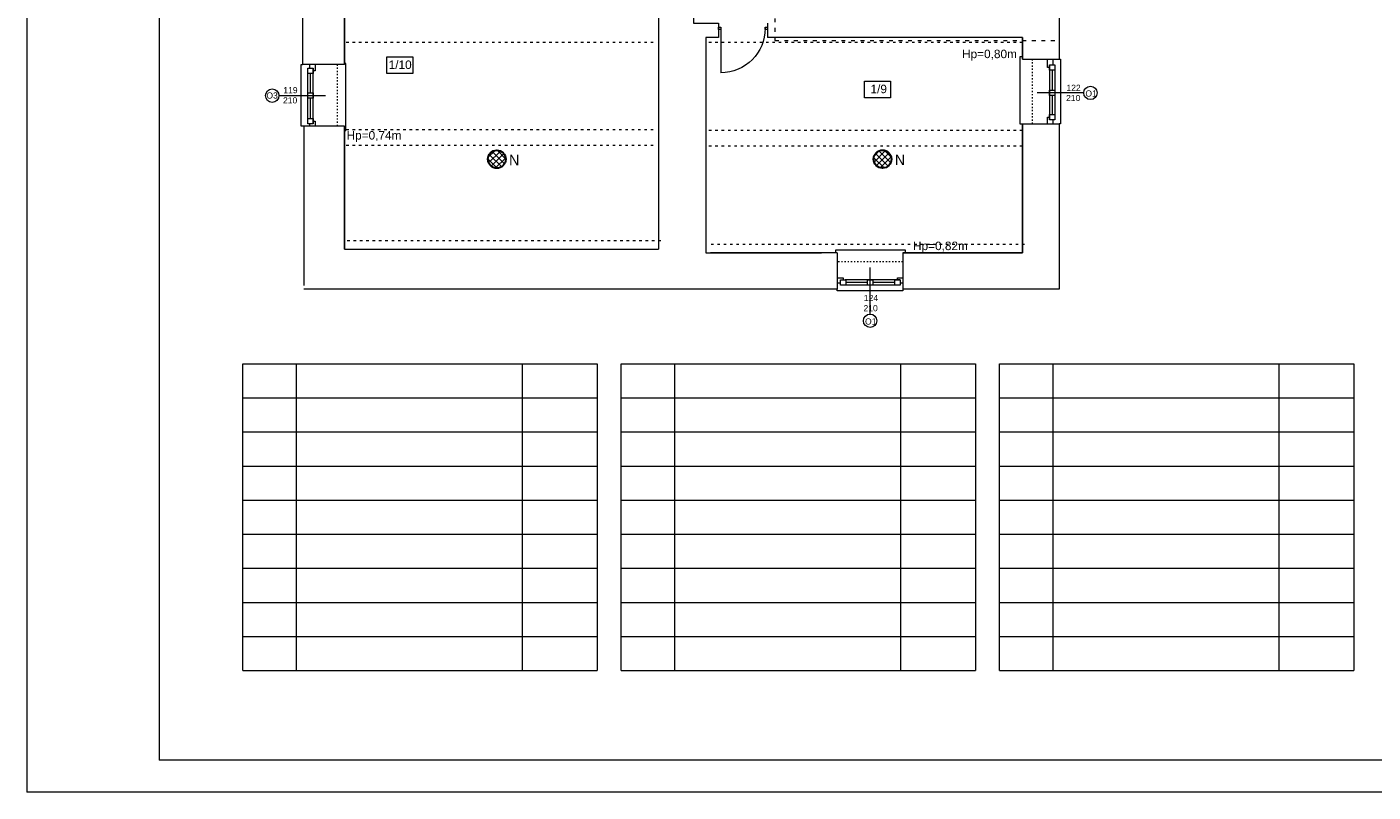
# Model space of a CAD drawing. Header units: centimetres. Extents: x 74448 to 96987, y -37016 to -10817.
# Tile 115 of 174: x 74456 to 77001, y -24042 to -22596. Entities that reach past the tile are written whole.
import ezdxf

# ---------------------------------------------------------------- set-up
doc = ezdxf.new("R2010")
doc.units = ezdxf.units.CM
doc.header["$LTSCALE"] = 0.02
doc.linetypes.add('ACAD_ISO03W100', pattern=[30, 12, -18])
doc.layers.get('0').update_dxf_attribs({"color": 8, "lineweight": 13})
for name, color, linetype, lineweight in [('02_rzuty_podstawowe linie', 8, 'Continuous', 13), ('_AUDIO', 7, 'Continuous', 18), ('_pk_tabelka', 7, 'Continuous', 15), ('LINIE PRZEKROJOWE', 8, 'Continuous', 13), ('OPISY', 8, 'Continuous', 13), ('stolarka', 8, 'Continuous', 13), ('STREFY POZ', 8, 'Continuous', 13), ('WIDOK', 8, 'Continuous', 13)]:
    doc.layers.add(name, color=color, linetype=linetype, lineweight=lineweight)
doc.styles.get("Standard").update_dxf_attribs({"font": 'arial.ttf', "height": 12})
doc.styles.add('Tomasz_W legenda', font='TCM_____.TTF')

# ---------------------------------------------------------------- blocks, each defined once
blk = doc.blocks.new('*U3')
at = {"layer": 'stolarka', "transparency": 33554684}
blk.add_lwpolyline([(5, 0), (5, 95)], dxfattribs=at)
for points in [[(0, 2.5), (0, -2.5), (5, -2.5), (5, 2.5)], [(100, -2.5), (105, -2.5), (105, 2.5), (100, 2.5)]]:
    blk.add_lwpolyline(points, close=True, dxfattribs=at)
blk.add_arc((5, 0), 95, 0, 90, dxfattribs=at)

msp = doc.modelspace()

# ---------------------------------------------------------------- hatches: boundary and pattern name
at = {"layer": '_AUDIO'}
h = msp.add_hatch(dxfattribs=at)
h.set_pattern_fill('ANSI37', color=256, scale=2.5)
h.set_pattern_definition([(45, (-5810.561, -5815.519), (-5.6126601, 5.6126601), []), (135, (-5810.561, -5815.519), (-5.6126601, -5.6126601), [])])
h.paths.add_polyline_path([(75361.1, -22846.1, 1), (75327.1, -22846.1, 1)])
h = msp.add_hatch(dxfattribs=at)
h.set_pattern_fill('ANSI37', color=256, scale=2.5)
h.set_pattern_definition([(45, (-5799.4545, -5812.8625), (-5.6126601, 5.6126601), []), (135, (-5799.4545, -5812.8625), (-5.6126601, -5.6126601), [])])
h.paths.add_polyline_path([(76090.3, -22845.7, 1), (76056.3, -22845.7, 1)])

# ---------------------------------------------------------------- linework, layer by layer
for points in [[(74979, -22783.8), (74974, -22783.8), (74974, -22666.8), (74977, -22666.8)], [(75056.1, -22791.8), (75058.9, -22791.8), (75058.9, -22665.1), (75058.9, -22665), (75056.1, -22665)], [(76338, -22654.6), (76338, -22652.6), (76333, -22652.6), (76333, -22779.3), (76333, -22779.4), (76338, -22779.4)], [(76407, -22656.8), (76410, -22656.8), (76410, -22778.8), (76407, -22778.8)], [(76111.9, -23022.8), (76116.9, -23022.8), (76116.9, -23017.8), (75990.3, -23017.8), (75984.5, -23017.8), (75984.5, -23022.8)], [(76111.9, -23091.8), (76111.9, -23094.8), (75987.9, -23094.8), (75987.9, -23091.8)]]:
    msp.add_lwpolyline(points)
at = {"layer": '02_rzuty_podstawowe linie'}
for points in [[(74863.8, -23812), (74863.8, -23232.6)], [(74863.8, -23232.6), (75534.1, -23232.6)], [(74964.9, -23232.6), (74964.9, -23812)], [(75392.1, -23232.6), (75392.1, -23812)], [(75534.1, -23232.6), (75534.1, -23812)], [(75579.1, -23812), (75579.1, -23232.6)], [(75579.1, -23232.6), (76249.4, -23232.6)], [(75680.2, -23232.6), (75680.2, -23812)], [(76107.4, -23232.6), (76107.4, -23812)], [(76249.4, -23232.6), (76249.4, -23812)], [(76294.4, -23425.8), (76294.4, -23232.6)], [(76294.4, -23232.6), (76964.7, -23232.6)], [(76395.5, -23232.6), (76395.5, -23425.8)], [(76822.7, -23232.6), (76822.7, -23425.8)], [(76964.7, -23232.6), (76964.7, -23425.8)], [(74863.8, -23297), (75534.1, -23297)], [(75579.1, -23297), (76249.4, -23297)], [(76294.4, -23297), (76964.7, -23297)], [(74863.8, -23361.4), (75534.1, -23361.4)], [(75579.1, -23361.4), (76249.4, -23361.4)], [(76294.4, -23361.4), (76964.7, -23361.4)], [(74863.8, -23425.8), (75534.1, -23425.8)], [(75579.1, -23425.8), (76249.4, -23425.8)], [(76294.4, -23425.8), (76964.7, -23425.8)], [(76294.4, -23812), (76294.4, -23425.8)], [(76294.4, -23425.8), (76964.7, -23425.8)], [(76395.5, -23425.8), (76395.5, -23812)], [(76822.7, -23425.8), (76822.7, -23812)], [(76964.7, -23425.8), (76964.7, -23812)], [(74863.8, -23490.1), (75534.1, -23490.1)], [(75579.1, -23490.1), (76249.4, -23490.1)], [(76294.4, -23490.1), (76964.7, -23490.1)], [(74863.8, -23554.5), (75534.1, -23554.5)], [(75579.1, -23554.5), (76249.4, -23554.5)], [(76294.4, -23554.5), (76964.7, -23554.5)], [(74863.8, -23618.9), (75534.1, -23618.9)], [(75579.1, -23618.9), (76249.4, -23618.9)], [(76294.4, -23618.9), (76964.7, -23618.9)], [(74863.8, -23683.3), (75534.1, -23683.3)], [(75579.1, -23683.3), (76249.4, -23683.3)], [(76294.4, -23683.3), (76964.7, -23683.3)], [(74863.8, -23747.7), (75534.1, -23747.7)], [(75579.1, -23747.7), (76249.4, -23747.7)], [(76294.4, -23747.7), (76964.7, -23747.7)], [(74863.8, -23812), (75534.1, -23812)], [(75579.1, -23812), (76249.4, -23812)], [(76294.4, -23812), (76964.7, -23812)]]:
    msp.add_lwpolyline(points, dxfattribs=at)
at = {"layer": '_AUDIO', "lineweight": 30}
for centre in [(75344.1, -22846.1), (76073.3, -22845.7)]:
    msp.add_circle(centre, 17, dxfattribs=at)
at = {"layer": '_pk_tabelka', "color": 7, "ltscale": 3}
for p, q in [((74455.7, -19841.8), (74455.7, -24041.8)), ((74705.7, -19901.8), (74705.7, -23981.8)), ((82805.7, -23981.8), (74705.7, -23981.8)), ((82865.7, -24041.8), (74455.7, -24041.8))]:
    msp.add_line(p, q, dxfattribs=at)
at = {"layer": 'LINIE PRZEKROJOWE'}
for points in [[(75650.1, -22461.8), (75650.1, -23015.8)], [(75716, -22461.8), (75716, -22588.8), (75763, -22588.8), (75763, -22615.8)], [(76407, -22557.8), (76407, -22656.8)], [(74977, -22577.8), (74977, -22666.8)], [(75056.1, -22666.8), (75056.1, -22577.8), (74977, -22577.8)], [(75056.1, -22577.8), (75056.1, -22666.8)], [(75856, -22588.8), (75856, -22615.8)], [(75763, -22615.8), (75739, -22615.8), (75739, -23022.8), (75958, -23022.8)], [(76338, -22656.8), (76338, -22615.8), (75856, -22615.8)], [(76338, -22615.8), (76338, -22656.8), (76407, -22656.8)], [(75056.1, -22666.8), (74977, -22666.8)], [(76338, -22652.1), (76338, -22656.8)], [(76111.9, -23022.8), (76338, -23022.8), (76338, -22778.8)], [(76338, -22778.8), (76338, -23022.8), (76111.9, -23022.8)], [(76407, -22778.8), (76407, -23091.8), (76111.9, -23091.8)], [(76338, -22778.8), (76407, -22778.8)], [(74979, -22783.8), (74979, -23084.9)], [(75056.1, -23015.8), (75056.1, -22783.8), (74979, -22783.8)], [(75056.1, -22783.8), (75056.1, -23015.8), (75650.1, -23015.8)], [(76338, -22815.1), (76338, -22848.1)], [(76407, -22815.1), (76407, -22933.2)], [(75987.9, -23022.8), (75747.9, -23022.8)], [(75987.9, -23022.8), (75987.9, -23091.8)], [(76338, -23022.8), (76111.9, -23022.8), (76111.9, -23091.8)], [(76338, -23022.8), (76111.9, -23022.8)], [(75987.9, -23091.8), (74979, -23091.8)]]:
    msp.add_lwpolyline(points, dxfattribs=at)
at = {"layer": 'OPISY'}
for points in [[(75136, -22652.7), (75185.1, -22652.7), (75185.1, -22684), (75136, -22684)], [(76039.3, -22698.4), (76088.4, -22698.4), (76088.4, -22729.7), (76039.3, -22729.7)]]:
    msp.add_lwpolyline(points, close=True, dxfattribs=at)
for points in [[(74932.2, -22725.8), (75020.3, -22725.8)], [(76453.7, -22720.6), (76365.6, -22720.6)], [(76049.9, -23138.6), (76049.9, -23050.5)]]:
    msp.add_lwpolyline(points, dxfattribs=at)
for centre in [(74919.5, -22725.8), (76466.4, -22720.6), (76049.9, -23151.3)]:
    msp.add_circle(centre, 12.7, dxfattribs=at)
at = {"layer": 'stolarka'}
for points in [[(74987, -22683.8), (74987, -22673.8), (74997, -22673.8), (74997, -22683.8)], [(76399, -22667.6), (76399, -22677.6), (76389, -22677.6), (76389, -22667.6)], [(74987, -22730.8), (74987, -22720.8), (74997, -22720.8), (74997, -22730.8)], [(76399, -22715.6), (76399, -22725.6), (76389, -22725.6), (76389, -22715.6)], [(74987, -22778.8), (74987, -22768.8), (74997, -22768.8), (74997, -22778.8)], [(76399, -22761.6), (76399, -22771.6), (76389, -22771.6), (76389, -22761.6)], [(76003.9, -23083.8), (75993.9, -23083.8), (75993.9, -23073.8), (76003.9, -23073.8)], [(76054.9, -23083.8), (76044.9, -23083.8), (76044.9, -23073.8), (76054.9, -23073.8)], [(76106.9, -23083.8), (76096.9, -23083.8), (76096.9, -23073.8), (76106.9, -23073.8)]]:
    msp.add_lwpolyline(points, close=True, dxfattribs=at)
for points in [[(74987, -22778.8), (74987, -22674.8)], [(74990.6, -22673.8), (74990.6, -22666.8)], [(75000.6, -22666.8), (75000.6, -22678.8), (74997, -22678.8)], [(74997, -22778.8), (74997, -22674.8)], [(76389, -22672.6), (76385.3, -22672.6), (76385.3, -22656.8), (76395.3, -22656.8), (76395.3, -22667.6)], [(76389, -22667.6), (76389, -22771.6)], [(74992, -22720.8), (74992, -22683.8)], [(76394, -22677.6), (76394, -22715.6)], [(76399, -22677.6), (76399, -22771.6)], [(76394, -22725.6), (76394, -22761.6)], [(74992, -22768.8), (74992, -22730.8)], [(74997, -22773.8), (75000.6, -22773.8), (75000.6, -22783.8), (74990.6, -22783.8), (74990.6, -22778.8)], [(76385.3, -22778.6), (76385.3, -22766.6), (76389, -22766.6)], [(76395.3, -22771.6), (76395.3, -22778.6)], [(75987.9, -23070.2), (75998.9, -23070.2), (75998.9, -23073.8)], [(75993.9, -23080.2), (75987.9, -23080.2)], [(76106.9, -23073.8), (76002.9, -23073.8)], [(76106.9, -23083.8), (76002.9, -23083.8)], [(76044.9, -23078.8), (76003.9, -23078.8)], [(76096.9, -23078.8), (76054.9, -23078.8)], [(76101.9, -23073.8), (76101.9, -23070.2), (76111.9, -23070.2), (76111.9, -23080.2), (76106.9, -23080.2)]]:
    msp.add_lwpolyline(points, dxfattribs=at)
at = {"layer": 'STREFY POZ', "linetype": 'ACAD_ISO03W100', "ltscale": 30}
msp.add_lwpolyline([(75869.8, -21823.9), (75869.8, -22621.9), (76407, -22621.9)], dxfattribs=at)
at = {"layer": 'WIDOK', "linetype": 'ACAD_ISO03W100', "ltscale": 20}
for points in [[(75640, -22625.3), (75054.2, -22625.3)], [(76338, -22625.3), (75739, -22625.3)], [(75640, -22790.3), (75054.2, -22790.3)], [(76338, -22791.6), (75739, -22791.6)], [(75640, -22820.3), (75054.2, -22820.3)], [(76338, -22821.6), (75739, -22821.6)], [(75654.1, -22999.9), (75060.1, -22999.9)], [(76341.9, -23006.9), (75747.9, -23006.9)]]:
    msp.add_lwpolyline(points, dxfattribs=at)
at = {"layer": 'WIDOK', "linetype": 'ACAD_ISO03W100', "ltscale": 10}
for points in [[(75042.1, -22666.8), (75042.1, -22783.8)], [(76356, -22656.8), (76356, -22778.8)], [(76111.9, -23039.8), (75987.9, -23039.8)]]:
    msp.add_lwpolyline(points, dxfattribs=at)

# ---------------------------------------------------------------- block references
at = {"layer": 'stolarka', "transparency": 33554684, "xscale": -0.8857142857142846, "yscale": 0.8857142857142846, "zscale": 0.8857142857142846, "rotation": 180}
msp.add_blockref('*U3', (75763, -22598.5), dxfattribs=at)

# ---------------------------------------------------------------- texts
at = {"layer": '_AUDIO', "char_height": 20, "width": 16.573, "attachment_point": 1, "style": 'Tomasz_W legenda'}
for insert in [(75367.4, -22837.6), (76096.7, -22837.2)]:
    msp.add_mtext('N', dxfattribs=dict(at, insert=insert))
at = {"layer": 'OPISY', "ltscale": 0.15}
for s, p in [('Hp=0,80m', (76223.7, -22655)), ('Hp=0,74m', (75060, -22808.8)), ('Hp=0,82m', (76131, -23017.7))]:
    msp.add_text(s, height=16, dxfattribs=at).set_placement(p)
at = {"layer": 'OPISY'}
for s, insert, char_height, width, attachment_point in [('{\\fArial|b0|i0|c238|p34;1/10}', (75139.6, -22659.4), 16, 260.963, 1), ('\\pi-3.6114;O3', (74912.1, -22731.5), 11.574, 12.831, 7), ('{\\fArial|b0|i0|c238|p34;1/9}', (76050.6, -22705.2), 16, 260.963, 1), ('\\pi-2.4943;O1', (76459.4, -22727.7), 11.574, 12.831, 7), ('\\pi-2.4943;O1', (76042.8, -23158.5), 11.574, 12.831, 7)]:
    msp.add_mtext(s, dxfattribs=dict(at, insert=insert, char_height=char_height, width=width, attachment_point=attachment_point))
at = {"layer": 'stolarka', "char_height": 11.574, "width": 12.831, "attachment_point": 7}
for s, insert in [('\\pi-5.8378;119\\P\\pi-6.4496;210', (74946.3, -22740.7)), ('\\pi-5.7667;122\\P\\pi-6.4496;210', (76426.8, -22736.3)), ('\\pi-5.8023;124\\P\\pi-6.4496;210', (76043.8, -23133.4))]:
    msp.add_mtext(s, dxfattribs=dict(at, insert=insert))

doc.saveas('drawing.dxf')
